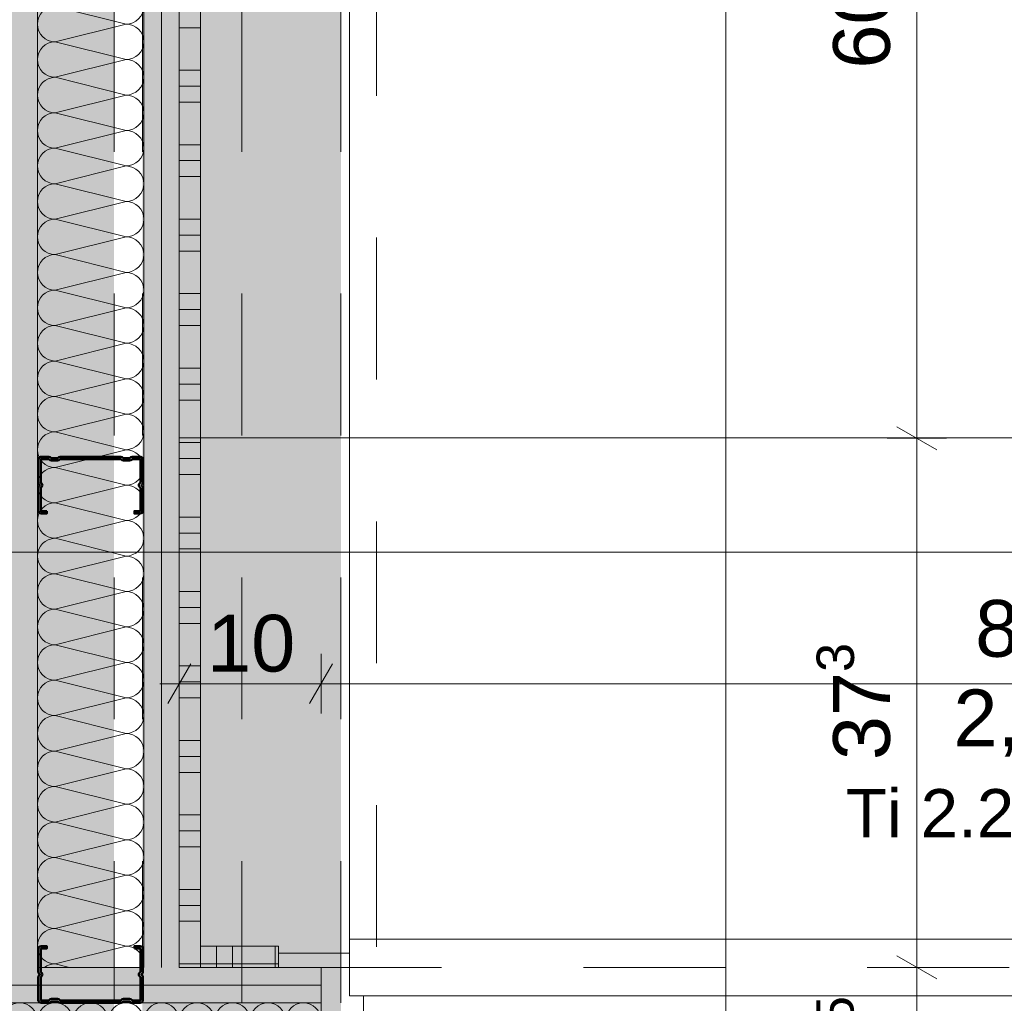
# Model space of a CAD drawing. Header units: metres. Extents: x -3.5 to 65.3, y -10.9 to 16.7.
# Tile 97 of 138: x 42.1 to 42.8, y 3.9 to 4.6. Entities that reach past the tile are written whole.
import ezdxf

# ---------------------------------------------------------------- set-up
doc = ezdxf.new("R2010")
doc.units = ezdxf.units.M
doc.header["$MEASUREMENT"] = 0
for name, pattern in [('Achse', [0.08, 0.04, -0.02, 0, -0.02]), ('Strichlinie eng', [0.046, 0.03, -0.016]), ('Untersicht', [0.04, 0.03, -0.01]), ('Wipeout_Contour', [1, 0, -1])]:
    doc.linetypes.add(name, pattern=pattern)
for name, color, linetype in [('102 - Bemaßung_ Beschriftung.Detail_ Ausschnitt', 7, 'Continuous'), ('612 - Struktur.Stahlbau', 7, 'Continuous'), ('654 - Abdeckung.Wand Belag', 7, 'Continuous'), ('660 - Unterkonstruktion.Trockenbau', 7, 'Continuous'), ('Neubau_606 - Struktur.Wand Innen Ausbau', 7, 'Continuous'), ('Neubau_612 - Struktur.Stahlbau', 7, 'Continuous'), ('Neubau_650 - Abdeckung.Fußboden Aufbau', 7, 'Continuous'), ('Neubau_653 - Abdeckung.TB Verkofferung', 7, 'Continuous')]:
    doc.layers.add(name, color=color, linetype=linetype)
doc.styles.add('ERSTELLTER_STIL_1', font='txt')
doc.dimstyles.new('ERSTELLTER_STIL__1', dxfattribs={"dimtxt": 0.04, "dimasz": 0.02128, "dimexe": 0.18, "dimexo": 0.0625, "dimgap": 0, "dimtad": 1, "dimzin": 0, "dimdsep": 46, "dimtxsty": 'ERSTELLTER_STIL_1', "dimblk": 'ARROWHEAD_2', "dimblk1": 'ARROWHEAD_2', "dimblk2": 'ARROWHEAD_2', "dimcen": 0.09, "dimse1": 1, "dimse2": 1, "dimclrd": 7, "dimclre": 7, "dimclrt": 7, "dimazin": 0, "dimtfac": 1, "dimtdec": 4, "dimtmove": 0, "dimatfit": 3, "dimfxl": 1, "dimtolj": 1, "dimtzin": 0, "dimarcsym": 0})
doc.dimstyles.new('ERSTELLTER_STIL__3', dxfattribs={"dimtxt": 0.04, "dimasz": 0.02128, "dimexe": 0.18, "dimexo": 0.0625, "dimgap": 0, "dimtad": 1, "dimtih": 1, "dimtoh": 1, "dimzin": 0, "dimdsep": 46, "dimtxsty": 'ERSTELLTER_STIL_1', "dimblk": 'ARROWHEAD_2', "dimblk1": 'ARROWHEAD_2', "dimblk2": 'ARROWHEAD_2', "dimcen": 0.09, "dimse1": 1, "dimse2": 1, "dimclrd": 7, "dimclre": 7, "dimclrt": 7, "dimazin": 0, "dimtfac": 1, "dimtdec": 4, "dimtmove": 0, "dimatfit": 3, "dimfxl": 1, "dimtolj": 1, "dimtzin": 0, "dimarcsym": 0})
doc.dimstyles.new('ERSTELLTER_STIL__4', dxfattribs={"dimtxt": 0.04, "dimasz": 0.02128, "dimexe": 0.18, "dimexo": 0.0625, "dimgap": 0, "dimtad": 1, "dimtih": 1, "dimtoh": 1, "dimzin": 0, "dimdsep": 46, "dimtxsty": 'ERSTELLTER_STIL_1', "dimblk": 'ARROWHEAD_2', "dimblk1": 'ARROWHEAD_2', "dimblk2": 'ARROWHEAD_2', "dimcen": 0.09, "dimse1": 1, "dimse2": 1, "dimclrd": 7, "dimclre": 7, "dimclrt": 7, "dimazin": 0, "dimtfac": 1, "dimtdec": 4, "dimtmove": 2, "dimatfit": 3, "dimfxl": 1, "dimtolj": 1, "dimtzin": 0, "dimarcsym": 0})
doc.dimstyles.new('ERSTELLTER_STIL__5', dxfattribs={"dimtxt": 0.04, "dimasz": 0.02128, "dimexe": 0.18, "dimexo": 0.0625, "dimgap": 0, "dimtad": 1, "dimtih": 1, "dimtoh": 1, "dimzin": 0, "dimdsep": 46, "dimtxsty": 'ERSTELLTER_STIL_1', "dimblk": 'ARROWHEAD_2', "dimblk1": 'ARROWHEAD_2', "dimblk2": 'ARROWHEAD_2', "dimcen": 0.09, "dimclrd": 7, "dimclre": 7, "dimclrt": 7, "dimazin": 0, "dimtfac": 1, "dimtdec": 4, "dimtmove": 0, "dimatfit": 3, "dimfxl": 1, "dimtolj": 1, "dimtzin": 0, "dimarcsym": 0})
pattern_1 = [(45, (0, 0), (-0.0070710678, 0.0070710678), [0, -0.01])]

# ---------------------------------------------------------------- blocks, each defined once
blk = doc.blocks.new('*X3')
at = {"layer": 'Neubau_606 - Struktur.Wand Innen Ausbau', "color": 7, "linetype": 'Continuous', "lineweight": 5}
for p, q in [((42.18742, 5.09998), (42.13749, 5.0875)), ((42.18749, 5.075), (42.13749, 5.0875)), ((42.18749, 5.075), (42.13749, 5.0625)), ((42.18749, 5.05), (42.13749, 5.0625)), ((42.18749, 5.05), (42.13749, 5.0375)), ((42.18749, 5.025), (42.13749, 5.0375)), ((42.18749, 5.025), (42.13749, 5.0125)), ((42.18749, 5), (42.13749, 5.0125)), ((42.18749, 5), (42.13749, 4.9875)), ((42.18749, 4.975), (42.13749, 4.9875)), ((42.18749, 4.975), (42.13749, 4.9625)), ((42.18749, 4.95), (42.13749, 4.9625)), ((42.18749, 4.95), (42.13749, 4.9375)), ((42.18749, 4.925), (42.13749, 4.9375)), ((42.18749, 4.925), (42.13749, 4.9125)), ((42.18749, 4.9), (42.13749, 4.9125)), ((42.18749, 4.9), (42.13749, 4.8875)), ((42.18749, 4.875), (42.13749, 4.8875)), ((42.18749, 4.875), (42.13749, 4.8625)), ((42.18749, 4.85), (42.13749, 4.8625)), ((42.18749, 4.85), (42.13749, 4.8375)), ((42.18749, 4.825), (42.13749, 4.8375)), ((42.18749, 4.825), (42.13749, 4.8125)), ((42.18749, 4.8), (42.13749, 4.8125)), ((42.18749, 4.8), (42.13749, 4.7875)), ((42.18749, 4.775), (42.13749, 4.7875)), ((42.18749, 4.775), (42.13749, 4.7625)), ((42.18749, 4.75), (42.13749, 4.7625)), ((42.18749, 4.75), (42.13749, 4.7375)), ((42.18749, 4.725), (42.13749, 4.7375)), ((42.18749, 4.725), (42.13749, 4.7125)), ((42.18749, 4.7), (42.13749, 4.7125)), ((42.18749, 4.7), (42.13749, 4.6875)), ((42.18749, 4.675), (42.13749, 4.6875)), ((42.18749, 4.675), (42.13749, 4.6625)), ((42.18749, 4.65), (42.13749, 4.6625)), ((42.18749, 4.65), (42.13749, 4.6375)), ((42.18749, 4.625), (42.13749, 4.6375)), ((42.18749, 4.625), (42.13749, 4.6125)), ((42.18749, 4.6), (42.13749, 4.6125)), ((42.18749, 4.6), (42.13749, 4.5875)), ((42.18749, 4.575), (42.13749, 4.5875)), ((42.18749, 4.575), (42.13749, 4.5625)), ((42.18749, 4.55), (42.13749, 4.5625)), ((42.18749, 4.55), (42.13749, 4.5375)), ((42.18749, 4.525), (42.13749, 4.5375)), ((42.18749, 4.525), (42.13749, 4.5125)), ((42.18749, 4.5), (42.13749, 4.5125)), ((42.18749, 4.5), (42.13749, 4.4875)), ((42.18749, 4.475), (42.13749, 4.4875)), ((42.18749, 4.475), (42.13749, 4.4625)), ((42.18749, 4.45), (42.13749, 4.4625)), ((42.18749, 4.45), (42.13749, 4.4375)), ((42.18749, 4.425), (42.13749, 4.4375)), ((42.18749, 4.425), (42.13749, 4.4125)), ((42.18749, 4.4), (42.13749, 4.4125)), ((42.18749, 4.4), (42.13749, 4.3875)), ((42.18749, 4.375), (42.13749, 4.3875)), ((42.18749, 4.375), (42.13749, 4.3625)), ((42.18749, 4.35), (42.13749, 4.3625)), ((42.18749, 4.35), (42.13749, 4.3375)), ((42.18749, 4.325), (42.13749, 4.3375)), ((42.18749, 4.325), (42.13749, 4.3125)), ((42.18749, 4.3), (42.13749, 4.3125)), ((42.18749, 4.3), (42.13749, 4.2875)), ((42.18749, 4.275), (42.13749, 4.2875)), ((42.18749, 4.275), (42.13749, 4.2625)), ((42.18749, 4.25), (42.13749, 4.2625)), ((42.18749, 4.25), (42.13749, 4.2375)), ((42.18749, 4.225), (42.13749, 4.2375)), ((42.18749, 4.225), (42.13749, 4.2125)), ((42.18749, 4.2), (42.13749, 4.2125)), ((42.18749, 4.2), (42.13749, 4.1875)), ((42.18749, 4.175), (42.13749, 4.1875)), ((42.18749, 4.175), (42.13749, 4.1625)), ((42.18749, 4.15), (42.13749, 4.1625)), ((42.18749, 4.15), (42.13749, 4.1375)), ((42.18749, 4.125), (42.13749, 4.1375)), ((42.18749, 4.125), (42.13749, 4.1125)), ((42.18749, 4.1), (42.13749, 4.1125)), ((42.18749, 4.1), (42.13749, 4.0875)), ((42.18749, 4.075), (42.13749, 4.0875)), ((42.18749, 4.075), (42.13749, 4.0625)), ((42.18749, 4.05), (42.13749, 4.0625)), ((42.18749, 4.05), (42.13749, 4.0375)), ((42.18749, 4.025), (42.13749, 4.0375)), ((42.18749, 4.025), (42.13749, 4.0125)), ((42.18749, 4), (42.13749, 4.0125)), ((42.18749, 4), (42.13749, 3.9875)), ((42.18749, 3.975), (42.13749, 3.9875)), ((42.18749, 3.975), (42.13749, 3.9625)), ((42.18749, 3.95), (42.13749, 3.9625)), ((42.18749, 3.95), (42.13749, 3.9375)), ((42.14749, 3.935), (42.13749, 3.9375))]:
    blk.add_line(p, q, dxfattribs=at)
for centre, start, end in [((42.13749, 5.1), 180.08124, 270), ((42.18749, 5.0875), 0, 86.94846), ((42.21249, 5.1), 180.08124, 270), ((42.13749, 5.075), 90, 180), ((42.18749, 5.0875), 270, 0), ((42.13749, 5.075), 180, 270), ((42.18749, 5.0625), 0, 90), ((42.13749, 5.05), 90, 180), ((42.18749, 5.0625), 270, 0), ((42.13749, 5.05), 180, 270), ((42.18749, 5.0375), 0, 90), ((42.13749, 5.025), 90, 180), ((42.18749, 5.0375), 270, 0), ((42.13749, 5.025), 180, 270), ((42.18749, 5.0125), 0, 90), ((42.13749, 5), 90, 180), ((42.18749, 5.0125), 270, 0), ((42.13749, 5), 180, 270), ((42.18749, 4.9875), 0, 90), ((42.13749, 4.975), 90, 180), ((42.18749, 4.9875), 270, 0), ((42.13749, 4.975), 180, 270), ((42.18749, 4.9625), 0, 90), ((42.13749, 4.95), 90, 180), ((42.18749, 4.9625), 270, 0), ((42.13749, 4.95), 180, 270), ((42.18749, 4.9375), 0, 90), ((42.13749, 4.925), 90, 180), ((42.18749, 4.9375), 270, 0), ((42.13749, 4.925), 180, 270), ((42.18749, 4.9125), 0, 90), ((42.13749, 4.9), 90, 180), ((42.18749, 4.9125), 270, 0), ((42.13749, 4.9), 180, 270), ((42.18749, 4.8875), 0, 90), ((42.13749, 4.875), 90, 180), ((42.18749, 4.8875), 270, 0), ((42.13749, 4.875), 180, 270), ((42.18749, 4.8625), 0, 90), ((42.13749, 4.85), 90, 180), ((42.18749, 4.8625), 270, 0), ((42.13749, 4.85), 180, 270), ((42.18749, 4.8375), 0, 90), ((42.13749, 4.825), 90, 180), ((42.18749, 4.8375), 270, 0), ((42.13749, 4.825), 180, 270), ((42.18749, 4.8125), 0, 90), ((42.13749, 4.8), 90, 180), ((42.18749, 4.8125), 270, 0), ((42.13749, 4.8), 180, 270), ((42.18749, 4.7875), 0, 90), ((42.13749, 4.775), 90, 180), ((42.18749, 4.7875), 270, 0), ((42.13749, 4.775), 180, 270), ((42.18749, 4.7625), 0, 90), ((42.13749, 4.75), 90, 180), ((42.18749, 4.7625), 270, 0), ((42.13749, 4.75), 180, 270), ((42.18749, 4.7375), 0, 90), ((42.13749, 4.725), 90, 180), ((42.18749, 4.7375), 270, 0), ((42.13749, 4.725), 180, 270), ((42.18749, 4.7125), 0, 90), ((42.13749, 4.7), 90, 180), ((42.18749, 4.7125), 270, 0), ((42.13749, 4.7), 180, 270), ((42.18749, 4.6875), 0, 90), ((42.13749, 4.675), 90, 180), ((42.18749, 4.6875), 270, 0), ((42.13749, 4.675), 180, 270), ((42.18749, 4.6625), 0, 90), ((42.13749, 4.65), 90, 180), ((42.18749, 4.6625), 270, 0), ((42.13749, 4.65), 180, 270), ((42.18749, 4.6375), 0, 90), ((42.13749, 4.625), 90, 180), ((42.18749, 4.6375), 270, 0), ((42.13749, 4.625), 180, 270), ((42.18749, 4.6125), 0, 90), ((42.13749, 4.6), 90, 180), ((42.18749, 4.6125), 270, 0), ((42.13749, 4.6), 180, 270), ((42.18749, 4.5875), 0, 90), ((42.13749, 4.575), 90, 180), ((42.18749, 4.5875), 270, 0), ((42.13749, 4.575), 180, 270), ((42.18749, 4.5625), 0, 90), ((42.13749, 4.55), 90, 180), ((42.18749, 4.5625), 270, 0), ((42.13749, 4.55), 180, 270), ((42.18749, 4.5375), 0, 90), ((42.13749, 4.525), 90, 180), ((42.18749, 4.5375), 270, 0), ((42.13749, 4.525), 180, 270), ((42.18749, 4.5125), 0, 90), ((42.13749, 4.5), 90, 180), ((42.18749, 4.5125), 270, 0), ((42.13749, 4.5), 180, 270), ((42.18749, 4.4875), 0, 90), ((42.13749, 4.475), 90, 180), ((42.18749, 4.4875), 270, 0), ((42.13749, 4.475), 180, 270), ((42.18749, 4.4625), 0, 90), ((42.13749, 4.45), 90, 180), ((42.18749, 4.4625), 270, 0), ((42.13749, 4.45), 180, 270), ((42.18749, 4.4375), 0, 90), ((42.13749, 4.425), 90, 180), ((42.18749, 4.4375), 270, 0), ((42.13749, 4.425), 180, 270), ((42.18749, 4.4125), 0, 90), ((42.13749, 4.4), 90, 180), ((42.18749, 4.4125), 270, 0), ((42.13749, 4.4), 180, 270), ((42.18749, 4.3875), 0, 90), ((42.13749, 4.375), 90, 180), ((42.18749, 4.3875), 270, 0), ((42.13749, 4.375), 180, 270), ((42.18749, 4.3625), 0, 90), ((42.13749, 4.35), 90, 180), ((42.18749, 4.3625), 270, 0), ((42.13749, 4.35), 180, 270), ((42.18749, 4.3375), 0, 90), ((42.13749, 4.325), 90, 180), ((42.18749, 4.3375), 270, 0), ((42.13749, 4.325), 180, 270), ((42.18749, 4.3125), 0, 90), ((42.13749, 4.3), 90, 180), ((42.18749, 4.3125), 270, 0), ((42.13749, 4.3), 180, 270), ((42.18749, 4.2875), 0, 90), ((42.13749, 4.275), 90, 180), ((42.18749, 4.2875), 270, 0), ((42.13749, 4.275), 180, 270), ((42.18749, 4.2625), 0, 90), ((42.13749, 4.25), 90, 180), ((42.18749, 4.2625), 270, 0), ((42.13749, 4.25), 180, 270), ((42.18749, 4.2375), 0, 90), ((42.13749, 4.225), 90, 180), ((42.18749, 4.2375), 270, 0), ((42.13749, 4.225), 180, 270), ((42.18749, 4.2125), 0, 90), ((42.13749, 4.2), 90, 180), ((42.18749, 4.2125), 270, 0), ((42.13749, 4.2), 180, 270), ((42.18749, 4.1875), 0, 90), ((42.13749, 4.175), 90, 180), ((42.18749, 4.1875), 270, 0), ((42.13749, 4.175), 180, 270), ((42.18749, 4.1625), 0, 90), ((42.13749, 4.15), 90, 180), ((42.18749, 4.1625), 270, 0), ((42.13749, 4.15), 180, 270), ((42.18749, 4.1375), 0, 90), ((42.13749, 4.125), 90, 180), ((42.18749, 4.1375), 270, 0), ((42.13749, 4.125), 180, 270), ((42.18749, 4.1125), 0, 90), ((42.13749, 4.1), 90, 180), ((42.18749, 4.1125), 270, 0), ((42.13749, 4.1), 180, 270), ((42.18749, 4.0875), 0, 90), ((42.13749, 4.075), 90, 180), ((42.18749, 4.0875), 270, 0), ((42.13749, 4.075), 180, 270), ((42.18749, 4.0625), 0, 90), ((42.13749, 4.05), 90, 180), ((42.18749, 4.0625), 270, 0), ((42.13749, 4.05), 180, 270), ((42.18749, 4.0375), 0, 90), ((42.13749, 4.025), 90, 180), ((42.18749, 4.0375), 270, 0), ((42.13749, 4.025), 180, 270), ((42.18749, 4.0125), 0, 90), ((42.13749, 4), 90, 180), ((42.18749, 4.0125), 270, 0), ((42.13749, 4), 180, 270), ((42.18749, 3.9875), 0, 90), ((42.13749, 3.975), 90, 180), ((42.18749, 3.9875), 270, 0), ((42.13749, 3.975), 180, 270), ((42.18749, 3.9625), 0, 90), ((42.13749, 3.95), 90, 180), ((42.18749, 3.9625), 270, 0), ((42.13749, 3.95), 180, 270), ((42.18749, 3.9375), 0, 90), ((42.13749, 3.925), 90, 126.87272), ((42.18749, 3.9375), 348.46107, 0)]:
    blk.add_arc(centre, 0.0125, start, end, dxfattribs=at)
blk = doc.blocks.new('*X60')
at = {"layer": 'Neubau_606 - Struktur.Wand Innen Ausbau', "color": 7, "linetype": 'Continuous', "lineweight": 5}
for centre, start, end in [((42.1125, 3.8975), 89.99996, 179.99996), ((42.1125, 3.8975), 359.99996, 89.99996), ((42.1375, 3.8975), 89.99996, 179.99996), ((42.1375, 3.8975), 359.99996, 89.99996), ((42.1625, 3.8975), 89.99996, 179.99996), ((42.1625, 3.8975), 359.99996, 89.99996), ((42.1875, 3.8975), 89.99996, 179.99996), ((42.1875, 3.8975), 359.99996, 89.99996), ((42.2125, 3.8975), 89.99996, 179.99996), ((42.2125, 3.8975), 359.99996, 89.99996), ((42.2375, 3.8975), 89.99996, 179.99996), ((42.2375, 3.8975), 359.99996, 89.99996), ((42.2625, 3.8975), 89.99996, 179.99996), ((42.2625, 3.8975), 359.99996, 89.99996), ((42.2875, 3.8975), 89.99996, 179.99996), ((42.2875, 3.8975), 359.99996, 89.99996), ((42.3125, 3.8975), 89.99996, 179.99996), ((42.3125, 3.8975), 2.65606, 89.99996), ((42.325, 3.9225), 269.93841, 269.99996)]:
    blk.add_arc(centre, 0.0125, start, end, dxfattribs=at)
blk = doc.blocks.new('*X131')
at = {"layer": '654 - Abdeckung.Wand Belag', "color": 7, "linetype": 'Continuous', "lineweight": 5}
blk.add_line((42.22749, 3.9375), (42.23999, 3.9375), dxfattribs=at)
blk = doc.blocks.new('*X132')
at = {"layer": '654 - Abdeckung.Wand Belag', "color": 7, "linetype": 'Continuous', "lineweight": 5}
blk.add_line((42.22499, 3.9375), (42.22749, 3.9375), dxfattribs=at)
blk = doc.blocks.new('*X133')
at = {"layer": '654 - Abdeckung.Wand Belag', "color": 7, "linetype": 'Continuous', "lineweight": 5}
for p, q in [((42.22499, 4.5975), (42.23999, 4.5975)), ((42.22499, 4.5675), (42.23999, 4.5675)), ((42.22499, 4.55625), (42.23999, 4.55625)), ((42.22499, 4.545), (42.23999, 4.545)), ((42.22499, 4.515), (42.23999, 4.515)), ((42.22499, 4.50375), (42.23999, 4.50375)), ((42.22499, 4.4925), (42.23999, 4.4925)), ((42.22499, 4.4625), (42.23999, 4.4625)), ((42.22499, 4.45125), (42.23999, 4.45125)), ((42.22499, 4.44), (42.23999, 4.44)), ((42.22499, 4.41), (42.23999, 4.41)), ((42.22499, 4.39875), (42.23999, 4.39875)), ((42.22499, 4.3875), (42.23999, 4.3875)), ((42.22499, 4.3575), (42.23999, 4.3575)), ((42.22499, 4.34625), (42.23999, 4.34625)), ((42.22499, 4.335), (42.23999, 4.335)), ((42.22499, 4.305), (42.23999, 4.305)), ((42.22499, 4.29375), (42.23999, 4.29375)), ((42.22499, 4.2825), (42.23999, 4.2825)), ((42.22499, 4.2525), (42.23999, 4.2525)), ((42.22499, 4.24125), (42.23999, 4.24125)), ((42.22499, 4.23), (42.23999, 4.23)), ((42.22499, 4.2), (42.23999, 4.2)), ((42.22499, 4.18875), (42.23999, 4.18875)), ((42.22499, 4.1775), (42.23999, 4.1775)), ((42.22499, 4.1475), (42.23999, 4.1475)), ((42.22499, 4.13625), (42.23999, 4.13625)), ((42.22499, 4.125), (42.23999, 4.125)), ((42.22499, 4.095), (42.23999, 4.095)), ((42.22499, 4.08375), (42.23999, 4.08375)), ((42.22499, 4.0725), (42.23999, 4.0725)), ((42.22499, 4.0425), (42.23999, 4.0425)), ((42.22499, 4.03125), (42.23999, 4.03125)), ((42.22499, 4.02), (42.23999, 4.02)), ((42.22499, 3.99), (42.23999, 3.99)), ((42.22499, 3.97875), (42.23999, 3.97875)), ((42.22499, 3.9675), (42.23999, 3.9675))]:
    blk.add_line(p, q, dxfattribs=at)
blk = doc.blocks.new('*X136')
at = {"layer": '654 - Abdeckung.Wand Belag', "color": 7, "linetype": 'Continuous', "lineweight": 5}
for p, q in [((42.24, 3.95), (42.24, 3.9375)), ((42.25125, 3.95), (42.25125, 3.9375)), ((42.2625, 3.95), (42.2625, 3.9375)), ((42.2925, 3.95), (42.2925, 3.9375)), ((42.23999, 3.9375), (42.2625, 3.9375)), ((42.24, 3.9375), (42.24, 3.935)), ((42.25125, 3.9375), (42.25125, 3.935)), ((42.2625, 3.9375), (42.29499, 3.9375)), ((42.2625, 3.9375), (42.2625, 3.935)), ((42.2925, 3.9375), (42.2925, 3.935))]:
    blk.add_line(p, q, dxfattribs=at)
blk = doc.blocks.new('*D156')
at = {"layer": '102 - Bemaßung_ Beschriftung.Detail_ Ausschnitt', "color": 7, "linetype": 'Continuous', "lineweight": 5}
for p, q in [((42.22499, 4.114), (42.22499, 4.156)), ((42.32499, 4.114), (42.32499, 4.156)), ((42.23307, 4.149), (42.21691, 4.121)), ((42.33307, 4.149), (42.31691, 4.121)), ((42.2113, 4.135), (42.22499, 4.135)), ((42.22499, 4.135), (42.32499, 4.135))]:
    blk.add_line(p, q, dxfattribs=at)
at = {"layer": '102 - Bemaßung_ Beschriftung.Detail_ Ausschnitt', "color": 7, "lineweight": 5, "insert": (42.24463, 4.143), "char_height": 0.04, "attachment_point": 7, "style": 'ERSTELLTER_STIL_1'}
blk.add_mtext('\\A1;{\\pql;\\fArial|b0|i0|c0|p38;10}', dxfattribs=at)
blk = doc.blocks.new('ARROWHEAD_2')
at = {"color": 0, "linetype": 'Continuous', "lineweight": 0}
for p, q in [((-0.378, -0.655), (0.378, 0.655)), ((0, 0), (-1, 0))]:
    blk.add_line(p, q, dxfattribs=at)
blk = doc.blocks.new('*D157')
at = {"layer": '102 - Bemaßung_ Beschriftung.Detail_ Ausschnitt', "color": 7, "linetype": 'Continuous', "lineweight": 5}
for p, q in [((42.32499, 4.114), (42.32499, 4.156)), ((43.20999, 4.114), (43.20999, 4.156)), ((42.33307, 4.149), (42.31691, 4.121)), ((43.21807, 4.149), (43.20191, 4.121)), ((42.32499, 4.135), (43.20999, 4.135))]:
    blk.add_line(p, q, dxfattribs=at)
at = {"layer": '102 - Bemaßung_ Beschriftung.Detail_ Ausschnitt', "color": 7, "lineweight": 5, "char_height": 0.04, "attachment_point": 7, "style": 'ERSTELLTER_STIL_1'}
for s, insert in [('\\A1;{\\pql;\\fArial|b0|i0|c0|p38;88\\fArial|b0|i0|c0|p38;\\A1{\\H.66x;\\S5^  ;}}', (42.78609, 4.14234)), ('\\A1;{\\pql;\\fArial|b0|i0|c0|p38;2,13\\fArial|b0|i0|c0|p38;\\A1{\\H.66x;\\S5^  ;}}', (42.77079, 4.07924))]:
    blk.add_mtext(s, dxfattribs=dict(at, insert=insert))
blk = doc.blocks.new('*D350')
at = {"layer": '102 - Bemaßung_ Beschriftung.Detail_ Ausschnitt', "color": 7, "linetype": 'Continuous', "lineweight": 5}
for p, q in [((42.73099, 3.94308), (42.75899, 3.92692)), ((42.76599, 3.935), (42.72399, 3.935)), ((42.74499, 3.81), (42.74499, 3.935)), ((42.73099, 3.81808), (42.75899, 3.80192)), ((42.76599, 3.81), (42.72399, 3.81)), ((42.74499, 3.208), (42.74499, 3.81))]:
    blk.add_line(p, q, dxfattribs=at)
at = {"layer": '102 - Bemaßung_ Beschriftung.Detail_ Ausschnitt', "color": 7, "lineweight": 5, "insert": (42.73742, 3.83213), "char_height": 0.04, "attachment_point": 7, "rotation": 90, "style": 'ERSTELLTER_STIL_1'}
blk.add_mtext('\\A1;{\\pql;\\fArial|b0|i0|c0|p38;12\\fArial|b0|i0|c0|p38;\\A1{\\H.66x;\\S5^  ;}}', dxfattribs=at)
blk = doc.blocks.new('*D351')
at = {"layer": '102 - Bemaßung_ Beschriftung.Detail_ Ausschnitt', "color": 7, "linetype": 'Continuous', "lineweight": 5}
for p, q in [((42.73099, 4.31608), (42.75899, 4.29992)), ((42.76599, 4.308), (42.72399, 4.308)), ((42.74499, 3.935), (42.74499, 4.308)), ((42.73099, 3.94308), (42.75899, 3.92692))]:
    blk.add_line(p, q, dxfattribs=at)
at = {"layer": '102 - Bemaßung_ Beschriftung.Detail_ Ausschnitt', "color": 7, "lineweight": 5, "insert": (42.73767, 4.08113), "char_height": 0.04, "attachment_point": 7, "rotation": 90, "style": 'ERSTELLTER_STIL_1'}
blk.add_mtext('\\A1;{\\pql;\\fArial|b0|i0|c0|p38;37\\fArial|b0|i0|c0|p38;\\A1{\\H.66x;\\S3^  ;}}', dxfattribs=at)
blk = doc.blocks.new('*D352')
at = {"layer": '102 - Bemaßung_ Beschriftung.Detail_ Ausschnitt', "color": 7, "linetype": 'Continuous', "lineweight": 5}
for p, q in [((42.73099, 4.91808), (42.75899, 4.90192)), ((42.76599, 4.91), (42.72399, 4.91)), ((42.74499, 4.308), (42.74499, 4.91)), ((42.73099, 4.31608), (42.75899, 4.29992)), ((42.76599, 4.308), (42.72399, 4.308))]:
    blk.add_line(p, q, dxfattribs=at)
at = {"layer": '102 - Bemaßung_ Beschriftung.Detail_ Ausschnitt', "color": 7, "lineweight": 5, "insert": (42.73765, 4.56863), "char_height": 0.04, "attachment_point": 7, "rotation": 90, "style": 'ERSTELLTER_STIL_1'}
blk.add_mtext('\\A1;{\\pql;\\fArial|b0|i0|c0|p38;60\\fArial|b0|i0|c0|p38;\\A1{\\H.66x;\\S2^  ;}}', dxfattribs=at)
blk = doc.blocks.new('*D416')
at = {"layer": '102 - Bemaßung_ Beschriftung.Detail_ Ausschnitt', "color": 7, "linetype": 'Continuous', "lineweight": 5}
for p, q in [((40.2, 4.20674), (40.2, 4.24874)), ((43.74499, 3.64998), (43.74499, 4.24874)), ((40.20808, 4.24174), (40.19192, 4.21374)), ((43.73691, 4.21374), (43.75307, 4.24174)), ((40.2, 4.22774), (43.74499, 4.22774)), ((43.74499, 4.22774), (43.75868, 4.22774))]:
    blk.add_line(p, q, dxfattribs=at)
at = {"color": 254, "linetype": 'Wipeout_Contour', "lineweight": 0, "ltscale": 168.762203}
blk.add_wipeout([(41.90177, 4.22824), (42.04322, 4.22824), (42.04322, 4.28324), (41.90177, 4.28324)], dxfattribs=at).dxf.layer = '102 - Bemaßung_ Beschriftung.Detail_ Ausschnitt'
at = {"layer": '102 - Bemaßung_ Beschriftung.Detail_ Ausschnitt', "color": 7, "lineweight": 5, "insert": (41.90927, 4.22797), "char_height": 0.04, "attachment_point": 7, "style": 'ERSTELLTER_STIL_1'}
blk.add_mtext('\\A1;{\\pql;\\fArial|b0|i0|c0|p38;3,54\\fArial|b0|i0|c0|p38;\\A1{\\H.66x;\\S5^  ;}}', dxfattribs=at)

msp = doc.modelspace()

# ---------------------------------------------------------------- hatches: boundary and pattern name
at = {"layer": 'Neubau_606 - Struktur.Wand Innen Ausbau', "linetype": 'Continuous', "lineweight": 0, "true_color": 0x000000}
h = msp.add_hatch(dxfattribs=at)
h.set_pattern_fill('Gips_0001', color=18, style=0, pattern_type=2)
h.set_pattern_definition(pattern_1)
h.paths.add_polyline_path([(42.12499, 5.09998), (42.11249, 5.09998), (42.11249, 3.935), (42.12499, 3.935)])
h = msp.add_hatch(dxfattribs=at)
h.set_pattern_fill('Gips_0001', color=18, style=0, pattern_type=2)
h.set_pattern_definition(pattern_1)
h.paths.add_polyline_path([(42.21249, 5.09998), (42.19999, 5.09998), (42.19999, 3.935), (42.21249, 3.935)])
h = msp.add_hatch(dxfattribs=at)
h.set_pattern_fill('Gips_0001', color=18, style=0, pattern_type=2)
h.set_pattern_definition(pattern_1)
h.paths.add_polyline_path([(42.22499, 5.09998), (42.21249, 5.09998), (42.21249, 3.935), (42.22499, 3.935)])
h = msp.add_hatch(dxfattribs=at)
h.set_pattern_fill('Gips_0001', color=18, style=0, pattern_type=2)
h.set_pattern_definition(pattern_1)
h.paths.add_polyline_path([(40.2, 3.935), (40.2, 3.9225), (42.32499, 3.9225), (42.32499, 3.935)])
h = msp.add_hatch(dxfattribs=at)
h.set_pattern_fill('Gips_0001', color=18, style=0, pattern_type=2)
h.set_pattern_definition(pattern_1)
h.paths.add_polyline_path([(40.2, 3.9225), (40.2, 3.91), (42.32499, 3.91), (42.32499, 3.9225)])
at = {"layer": 'Neubau_650 - Abdeckung.Fußboden Aufbau', "linetype": 'Continuous', "lineweight": 13, "true_color": 0xafafaf}
h = msp.add_hatch(dxfattribs=at)
h.set_pattern_fill('Raster_60x60_Fuge_2mm_0001', color=253, style=0, pattern_type=2)
h.set_pattern_definition([(0, (42.61, 4.91), (0, 0.602), []), (90, (42.61, 4.91), (-0.602, 0), [])])
h.paths.add_polyline_path([(42.22499, 3.935), (43.54499, 3.935), (43.54499, 4.06), (44.36999, 4.06), (44.36999, 5.76), (42.22499, 5.76)])
h = msp.add_hatch(dxfattribs=at)
h.set_pattern_fill('Raster_60x60_Fuge_2mm_0001', color=253, style=0, pattern_type=2)
h.set_pattern_definition([(0, (42.61, 3.81), (0, 0.602), []), (90, (42.61, 3.81), (-0.602, 0), [])])
h.paths.add_polyline_path([(40.44003, 3.81), (40.44003, 0.255), (43.54499, 0.255), (43.54499, 0.33, -0.414214), (43.49499, 0.28, -0.414214), (43.44499, 0.33, -0.414214), (43.39499, 0.28, -0.414214), (43.34499, 0.33, -0.414214), (43.39499, 0.38, -0.414214), (43.44499, 0.33, -0.414214), (43.49499, 0.38, -0.414214), (43.54499, 0.33), (43.54499, 3.81), (43.20999, 3.81), (43.20999, 3.935), (42.32499, 3.935), (42.32499, 3.81)])

# ---------------------------------------------------------------- linework, layer by layer
at = {"layer": '654 - Abdeckung.Wand Belag', "color": 7, "linetype": 'Continuous', "lineweight": 5, "flags": 128}
for points in [[(42.22499, 5.76), (42.22499, 3.935)], [(42.23999, 3.95), (42.23999, 5.76)], [(42.29499, 3.95), (42.23999, 3.95)], [(42.29499, 3.95), (42.29499, 3.935)], [(42.22499, 3.935), (42.23999, 3.935)], [(42.23999, 3.935), (42.29499, 3.935)]]:
    msp.add_lwpolyline(points, dxfattribs=at)
at = {"layer": 'Neubau_606 - Struktur.Wand Innen Ausbau', "color": 1, "linetype": 'Continuous', "lineweight": 5}
for p, q in [((42.12499, 5.09998), (42.12499, 3.935)), ((42.19999, 3.935), (42.19999, 5.09998)), ((42.21249, 3.935), (42.21249, 5.09998)), ((42.32499, 3.935), (42.32499, 3.9225)), ((42.32499, 3.935), (42.32499, 3.9225)), ((42.32499, 3.935), (42.32499, 3.9225)), ((42.32499, 3.9225), (40.2, 3.9225)), ((42.32499, 3.9225), (42.32499, 3.91)), ((42.32499, 3.9225), (42.32499, 3.91)), ((42.32499, 3.9225), (42.32499, 3.91)), ((42.32499, 3.91), (40.2, 3.91)), ((42.32499, 3.91), (42.32499, 3.835)), ((42.32499, 3.91), (42.32499, 3.835)), ((42.32499, 3.91), (42.32499, 3.835))]:
    msp.add_line(p, q, dxfattribs=at)
at = {"layer": 'Neubau_606 - Struktur.Wand Innen Ausbau', "color": 1, "linetype": 'Continuous', "lineweight": 13}
for p, q in [((42.34499, 3.955), (42.34499, 4.8)), ((42.34499, 3.915), (42.34499, 3.955)), ((42.34499, 3.955), (43.18999, 3.955)), ((42.34499, 3.945), (42.29499, 3.945)), ((42.29499, 3.945), (42.29499, 3.935)), ((42.34499, 3.915), (42.34499, 3.945)), ((42.29499, 3.935), (42.32499, 3.935)), ((42.32499, 3.935), (42.32499, 3.81)), ((42.35499, 3.915), (42.34499, 3.915)), ((43.18999, 3.915), (42.34499, 3.915)), ((42.35499, 3.8), (42.35499, 3.915))]:
    msp.add_line(p, q, dxfattribs=at)
at = {"layer": 'Neubau_606 - Struktur.Wand Innen Ausbau', "color": 1, "linetype": 'Continuous', "lineweight": 5, "flags": 128}
for points in [[(42.22499, 3.935), (42.22499, 5.09998)], [(42.12499, 3.935), (42.19999, 3.935)], [(42.19999, 3.935), (42.12499, 3.935)], [(42.32499, 3.935), (42.22499, 3.935)]]:
    msp.add_lwpolyline(points, dxfattribs=at)
at = {"layer": 'Neubau_606 - Struktur.Wand Innen Ausbau', "color": 1, "linetype": 'Continuous', "lineweight": 9}
msp.add_arc((42.34499, 3.955), 0.845, 359.99996, 89.99996, dxfattribs=at)
at = {"layer": 'Neubau_612 - Struktur.Stahlbau', "color": 1, "linetype": 'Untersicht', "lineweight": 13}
for p, q in [((42.179, 0.71), (42.179, 5.19)), ((42.199, 0.70999), (42.199, 5.18999)), ((42.339, 0.70999), (42.339, 5.18999))]:
    msp.add_line(p, q, dxfattribs=at)
at = {"layer": 'Neubau_612 - Struktur.Stahlbau', "color": 1, "linetype": 'Achse', "lineweight": 9}
msp.add_line((42.269, 0.70999), (42.269, 5.18999), dxfattribs=at)
at = {"layer": 'Neubau_650 - Abdeckung.Fußboden Aufbau', "color": 1, "linetype": 'Continuous', "lineweight": 13, "flags": 128}
for points in [[(42.22499, 3.935), (42.22499, 5.76), (44.36999, 5.76), (44.36999, 4.06), (43.54499, 4.06), (43.54499, 3.935), (43.20999, 3.935)], [(43.54499, 0.33), (43.54499, 0.255), (40.44003, 0.255), (40.44003, 3.81), (42.32499, 3.81), (42.32499, 3.935)], [(42.32499, 3.935), (42.22499, 3.935)]]:
    msp.add_lwpolyline(points, dxfattribs=at)
at = {"layer": 'Neubau_650 - Abdeckung.Fußboden Aufbau', "color": 1, "linetype": 'Strichlinie eng', "lineweight": 13, "flags": 128}
msp.add_lwpolyline([(43.20999, 3.935), (42.32499, 3.935)], dxfattribs=at)
at = {"layer": 'Neubau_653 - Abdeckung.TB Verkofferung', "color": 1, "linetype": 'Untersicht', "lineweight": 9}
msp.add_line((42.364, 0.74948), (42.364, 5.05048), dxfattribs=at)

# ---------------------------------------------------------------- block references
at = {"layer": '654 - Abdeckung.Wand Belag', "color": 7, "lineweight": 5}
for name in ['*X133', '*X136', '*X132', '*X131']:
    msp.add_blockref(name, (0, 0), dxfattribs=at)
at = {"layer": 'Neubau_606 - Struktur.Wand Innen Ausbau', "color": 1, "lineweight": 13}
for name in ['*X3', '*X60']:
    msp.add_blockref(name, (0, 0), dxfattribs=at)

# ---------------------------------------------------------------- texts
at = {"layer": 'Neubau_606 - Struktur.Wand Innen Ausbau', "color": 1, "lineweight": 13, "insert": (42.76749, 4.02624), "char_height": 0.034, "attachment_point": 8, "rotation": 359.99996, "style": 'ERSTELLTER_STIL_1'}
msp.add_mtext('\\A1;{\\pqc;\\pt0;\\fArial|b0|i0|c0|p38;\\C7;Ti 2.26}', dxfattribs=at)

# ---------------------------------------------------------------- dimensions: what is measured, and where the dimension line sits
at = {"layer": '102 - Bemaßung_ Beschriftung.Detail_ Ausschnitt', "color": 7, "linetype": 'Continuous', "lineweight": 5}
for base, p1, p2, picture, middle in [((42.74499, 4.91), (42.60987, 4.308), (42.60965, 4.91), '*D352', (42.71699, 4.65315)), ((42.74499, 4.308), (42.22499, 3.935), (42.60987, 4.308), '*D351', (42.71699, 4.16565)), ((42.7449888, 3.9349996), (41.872494, 3.8099998), (42.224989, 3.9349996), '*D350', (42.7169888, 3.9166462))]:
    dim = msp.add_linear_dim(base=base, p1=p1, p2=p2, angle=90, dimstyle='ERSTELLTER_STIL__1', dxfattribs=at)
    dim.commit()
    dim.dimension.update_dxf_attribs({"geometry": picture, "text_midpoint": middle, "dimtype": 160, "text_rotation": 90})
for base, p1, p2, dimstyle, picture, middle in [((43.2099889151, 4.1349989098), (42.3249889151, 3.8099995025), (43.2099889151, 3.809998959), 'ERSTELLTER_STIL__4', '*D157', (42.8706040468, 4.1629989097)), ((42.32499, 4.135), (42.22499, 3.935), (42.32499, 3.81), 'ERSTELLTER_STIL__3', '*D156', (42.27513, 4.163))]:
    dim = msp.add_linear_dim(base=base, p1=p1, p2=p2, dimstyle=dimstyle, dxfattribs=at)
    dim.commit()
    dim.dimension.update_dxf_attribs({"geometry": picture, "text_midpoint": middle, "dimtype": 160})

# ---------------------------------------------------------------- next in the draw order: dimensions: what is measured, and where the dimension line sits
dim = msp.add_linear_dim(base=(43.74499, 4.22774), p1=(40.2, 4.53249), p2=(43.74499, 3.64998), dimstyle='ERSTELLTER_STIL__5', dxfattribs=at)
dim.commit()
dim.dimension.update_dxf_attribs({"geometry": '*D416', "text_midpoint": (42.01524, 4.25574), "dimtype": 160})

# ---------------------------------------------------------------- next in the draw order: hatches: boundary and pattern name
at = {"layer": '612 - Struktur.Stahlbau', "linetype": 'Continuous', "lineweight": 0, "true_color": 0x30307f}
for points in [[(42.039, 5.19), (42.179, 5.19), (42.179, 0.71), (42.039, 0.71)], [(42.199, 5.18999), (42.339, 5.18999), (42.339, 0.70999), (42.199, 0.70999)]]:
    msp.add_hatch(color=177, dxfattribs=at).paths.add_polyline_path(points)

# ---------------------------------------------------------------- next in the draw order: linework, layer by layer
at = {"layer": '660 - Unterkonstruktion.Trockenbau', "color": 7, "linetype": 'Continuous', "lineweight": 50, "flags": 128}
for points in [[(42.13159, 4.25675), (42.13159, 4.255), (42.12759, 4.255, -0.414214), (42.12559, 4.257), (42.12559, 4.27305, -0.267949), (42.12659, 4.27478, 0.57735), (42.12659, 4.27522, -0.267949), (42.12559, 4.27695), (42.12559, 4.293, -0.414214), (42.12759, 4.295), (42.13309, 4.295, -0.250492), (42.13475, 4.29411, 0.250492), (42.13496, 4.294), (42.13922, 4.294, 0.250492), (42.13943, 4.29411, -0.250492), (42.14109, 4.295), (42.18389, 4.295, -0.250492), (42.18555, 4.29411, 0.250492), (42.18576, 4.294), (42.19002, 4.294, 0.250492), (42.19023, 4.29411, -0.250492), (42.19189, 4.295), (42.19739, 4.295, -0.414214), (42.19939, 4.293), (42.19939, 4.27695, -0.267949), (42.19839, 4.27522, 0.57735), (42.19839, 4.27478, -0.267949), (42.19939, 4.27305), (42.19939, 4.257, -0.414214), (42.19739, 4.255), (42.19339, 4.255), (42.19339, 4.25675), (42.19739, 4.25675, 0.414214), (42.19764, 4.257), (42.19764, 4.27305, 0.267949), (42.19751, 4.27327, -0.57735), (42.19751, 4.27673, 0.267949), (42.19764, 4.27695), (42.19764, 4.293, 0.414214), (42.19739, 4.29325), (42.19189, 4.29325, 0.250492), (42.19168, 4.29314, -0.250492), (42.19002, 4.29225), (42.18576, 4.29225, -0.250492), (42.1841, 4.29314, 0.250492), (42.18389, 4.29325), (42.14109, 4.29325, 0.250492), (42.14088, 4.29314, -0.250492), (42.13922, 4.29225), (42.13496, 4.29225, -0.250492), (42.1333, 4.29314, 0.250492), (42.13309, 4.29325), (42.12759, 4.29325, 0.414214), (42.12734, 4.293), (42.12734, 4.27695, 0.267949), (42.12746, 4.27673, -0.57735), (42.12746, 4.27327, 0.267949), (42.12734, 4.27305), (42.12734, 4.257, 0.414214), (42.12759, 4.25675)], [(42.19339, 3.94825), (42.19339, 3.95), (42.19739, 3.95, -0.414214), (42.19939, 3.948), (42.19939, 3.93195, -0.267949), (42.19839, 3.93022, 0.57735), (42.19839, 3.92978, -0.267949), (42.19939, 3.92805), (42.19939, 3.912, -0.414214), (42.19739, 3.91), (42.19189, 3.91, -0.250492), (42.19023, 3.91089, 0.250492), (42.19002, 3.911), (42.18576, 3.911, 0.250492), (42.18555, 3.91089, -0.250492), (42.18389, 3.91), (42.14109, 3.91, -0.250492), (42.13943, 3.91089, 0.250492), (42.13922, 3.911), (42.13496, 3.911, 0.250492), (42.13475, 3.91089, -0.250492), (42.13309, 3.91), (42.12759, 3.91, -0.414214), (42.12559, 3.912), (42.12559, 3.92805, -0.267949), (42.12659, 3.92978, 0.57735), (42.12659, 3.93022, -0.267949), (42.12559, 3.93195), (42.12559, 3.948, -0.414214), (42.12759, 3.95), (42.13159, 3.95), (42.13159, 3.94825), (42.12759, 3.94825, 0.414214), (42.12734, 3.948), (42.12734, 3.93195, 0.267949), (42.12746, 3.93173, -0.57735), (42.12746, 3.92827, 0.267949), (42.12734, 3.92805), (42.12734, 3.912, 0.414214), (42.12759, 3.91175), (42.13309, 3.91175, 0.250492), (42.1333, 3.91186, -0.250492), (42.13496, 3.91275), (42.13922, 3.91275, -0.250492), (42.14088, 3.91186, 0.250492), (42.14109, 3.91175), (42.18389, 3.91175, 0.250492), (42.1841, 3.91186, -0.250492), (42.18576, 3.91275), (42.19002, 3.91275, -0.250492), (42.19168, 3.91186, 0.250492), (42.19189, 3.91175), (42.19739, 3.91175, 0.414214), (42.19764, 3.912), (42.19764, 3.92805, 0.267949), (42.19751, 3.92827, -0.57735), (42.19751, 3.93173, 0.267949), (42.19764, 3.93195), (42.19764, 3.948, 0.414214), (42.19739, 3.94825)]]:
    msp.add_lwpolyline(points, format="xyb", close=True, dxfattribs=at)

doc.saveas('drawing.dxf')
